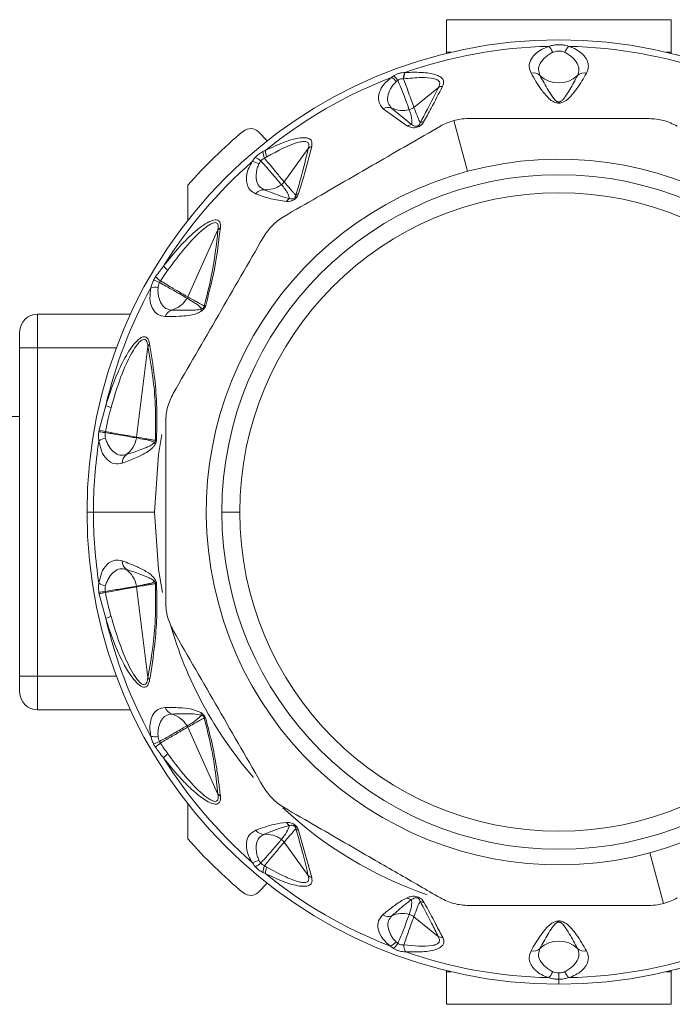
# Model space of a CAD drawing. Header units: millimetres. Extents: x -447 to 1924, y -61 to 422.
# Tile 32 of 57: x 290 to 319, y 378 to 422. Entities that reach past the tile are written whole.
import ezdxf

# ---------------------------------------------------------------- set-up
doc = ezdxf.new("R2010")
doc.units = ezdxf.units.MM

# ---------------------------------------------------------------- blocks, each defined once
blk = doc.blocks.new('Drawing View1')
at = {"color": 7, "linetype": 'Continuous', "lineweight": 18}
for p, q in [((513.221, 11.711), (513.221, 13.161)), ((513.221, 13.161), (523.221, 13.161)), ((523.221, 13.161), (523.221, 11.711)), ((513.43, 11.711), (513.221, 11.711)), ((513.221, 11.661), (513.221, 11.711)), ((523.221, 11.711), (523.012, 11.711)), ((523.221, 11.711), (523.221, 11.661)), ((511.772, 9.263), (512.866, 10.15)), ((511.668, 8.499), (510.78, 9.23)), ((511.484, 8.427), (510.408, 9.195)), ((514.16, 6.42), (513.555, 8.68)), ((504.852, 8.17), (505.245, 7.776)), ((505.997, 5.946), (507.068, 7.434)), ((501.71, 5.804), (501.71, 4.241)), ((501.705, 0.835), (503.049, 3.81)), ((495.021, -1.435), (495.021, 0.065)), ((495.021, 0.065), (499.154, 0.065)), ((494.221, -1.435), (494.221, -0.735)), ((494.221, -1.435), (495.021, -1.435)), ((494.221, -16.035), (494.221, -1.435)), ((495.021, -1.435), (498.531, -1.435)), ((495.021, -16.035), (495.021, -1.435)), ((499.428, -5.406), (499.934, -1.372)), ((497.762, -5.084), (498.055, -3.997)), ((342.221, -4.485), (494.221, -4.485)), ((497.221, -8.735), (497.506, -8.735)), ((500.221, -8.735), (497.506, -8.735)), ((504.021, -8.735), (503.221, -8.735)), ((499.428, -12.064), (499.934, -16.098)), ((498.055, -13.473), (497.762, -12.386)), ((494.221, -16.735), (494.221, -16.035)), ((494.221, -16.035), (495.021, -16.035)), ((495.021, -17.535), (495.021, -16.035)), ((495.021, -16.035), (498.531, -16.035)), ((495.021, -17.535), (499.154, -17.535)), ((501.705, -18.305), (503.049, -21.28)), ((501.71, -21.711), (501.71, -23.274)), ((506.641, -22.895), (507.221, -24.991)), ((505.997, -23.416), (507.068, -24.904)), ((522.282, -23.891), (522.887, -26.15)), ((505.245, -25.246), (504.852, -25.64)), ((511.772, -26.733), (512.855, -27.612)), ((513.221, -29.181), (513.221, -29.131)), ((513.221, -30.631), (513.221, -29.181)), ((513.221, -29.181), (513.43, -29.181)), ((518.221, -29.235), (518.221, -29.519)), ((523.012, -29.181), (523.221, -29.181)), ((523.221, -29.131), (523.221, -29.181)), ((523.221, -29.181), (523.221, -30.631)), ((518.221, -29.735), (518.221, -29.519)), ((523.221, -30.631), (513.221, -30.631))]:
    blk.add_line(p, q, dxfattribs=at)
at = {"color": 7, "linetype": 'Continuous', "lineweight": 18, "flags": 128}
for points in [[(500.553, -5.295), (500.404, -6.173), (500.221, -8.735)], [(500.221, -8.735), (500.404, -11.297), (500.581, -12.317)]]:
    blk.add_lwpolyline(points, dxfattribs=at)
at = {"color": 7, "linetype": 'Continuous', "lineweight": 18}
for centre, radius, start, end in [((518.221, -8.735), 21, 270, 180), ((518.221, -8.735), 20.715, 91.2076, 109.3203), ((517.232, 11.452), 0.761, 19.4098, 43.4244), ((519.21, 11.452), 0.761, 136.5756, 160.5902), ((518.221, -8.735), 20.715, 70.7909, 88.7924), ((518.221, -8.735), 20.715, 111.0828, 129.0802), ((510.425, 9.971), 0.711, 38.0377, 61.0471), ((510.336, 10.014), 0.843, 32.1219, 50.6016), ((511.975, 10.537), 0.668, 155.5503, 180.1451), ((511.971, 10.526), 0.655, 153.86, 179.2766), ((517.089, 10.339), 0.452, 48.9264, 102.9176), ((518.221, 11.563), 1.216, 226.5845, 313.4155), ((519.353, 10.339), 0.452, 77.0824, 131.0736), ((513.055, 9.799), 0.399, 91.3535, 118.3569), ((510.628, 8.854), 0.406, 67.902, 122.832), ((511.27, 10.28), 1.159, 244.9802, 284.6512), ((511.713, 8.116), 0.385, 96.6679, 126.3431), ((512.219, 8.241), 0.375, 92.1072, 116.8471), ((518.221, -8.735), 22, 129.6624, 138.6353), ((504.498, 7.816), 0.5, 45, 129.6624), ((507.349, 7.118), 0.423, 107.5565, 131.6514), ((504.218, 6.037), 1.116, 48.7601, 63.865), ((505.842, 7.335), 0.796, 182.8892, 204.9427), ((505.966, 7.37), 0.805, 181.7282, 202.648), ((518.221, -8.735), 20.715, 131.2076, 148.1324), ((504.487, 6.093), 0.761, 59.4098, 83.4244), ((518.221, -8.735), 15.69, 285, 105), ((518.221, -8.735), 15.69, 105, 285), ((518.221, -8.735), 15, 0, 180), ((505.184, 6.765), 1.168, 265.9479, 306.1962), ((518.221, -8.735), 14.2, 0, 180), ((505.093, 5.149), 0.452, 88.9264, 142.9176), ((506.749, 5.069), 0.372, 106.9177, 128.3159), ((506.45, 4.856), 0.413, 121.4787, 148.1961), ((503.334, 3.56), 0.379, 118.2683, 138.9047), ((501.731, 3.129), 1.441, 220.0799, 230.4484), ((499.344, -0.733), 2.461, 63.4578, 70.1102), ((501.394, 2.809), 1.559, 223.8593, 234.4406), ((518.221, -8.735), 20.715, 151.2076, 166.7769), ((500.244, 0.502), 0.761, 79.4098, 103.4244), ((500.664, 1.379), 1.177, 286.0566, 328.9724), ((501.225, 1.052), 0.527, 328.0752, 335.7129), ((502.558, 0.22), 0.238, 103.248, 120.0633), ((495.021, -0.735), 0.8, 90, 180), ((501.136, -0.179), 0.452, 108.9264, 162.9176), ((502.632, 0.158), 0.344, 155.611, 176.4192), ((500.27, -1.529), 0.371, 134.8685, 155.0225), ((498.967, -2.025), 2.173, 245.1775, 251.8338), ((497.334, -9.976), 4.825, 81.7246, 85.1014), ((498.697, -2.237), 2.997, 251.8172, 257.2643), ((518.221, -8.735), 20.715, 171.2076, 180), ((498.169, -6.204), 0.761, 99.4098, 123.4244), ((498.261, -5.234), 1.179, 306.0921, 349.8835), ((498.905, -5.341), 0.527, 349.0389, 352.8561), ((500.499, -5.601), 0.274, 188.8197, 207.1446), ((500.376, -5.761), 0.241, 104.9328, 117.4882), ((499.24, -6.538), 0.452, 128.9264, 182.9176), ((518.221, -8.735), 21, 180, 270), ((518.221, -8.735), 20.715, 180, 188.7924), ((518.221, -8.735), 15, 180, 0), ((518.221, -8.735), 14.2, 180, 0), ((499.24, -10.932), 0.452, 177.0824, 231.0736), ((498.261, -12.237), 1.179, 10.1165, 53.9079), ((500.499, -11.87), 0.274, 152.8552, 171.1806), ((498.169, -11.266), 0.761, 236.5758, 260.5903), ((498.905, -12.13), 0.527, 7.1471, 10.9644), ((500.376, -11.709), 0.241, 242.5119, 255.0672), ((497.334, -7.494), 4.825, 274.8986, 278.2754), ((498.697, -15.234), 2.997, 102.7357, 108.1829), ((498.967, -15.446), 2.173, 108.1662, 114.8225), ((518.221, -8.735), 20.715, 193.2231, 208.7924), ((518.221, -8.735), 18, 195.8753, 220.9986), ((500.27, -15.941), 0.371, 204.9775, 225.1315), ((495.021, -16.735), 0.8, 180, 270), ((501.136, -17.292), 0.452, 197.0824, 251.0736), ((500.664, -18.85), 1.177, 31.0277, 73.9434), ((502.632, -17.629), 0.344, 183.5806, 204.3894), ((502.558, -17.69), 0.238, 239.937, 256.7519), ((500.244, -17.972), 0.761, 256.5756, 280.5902), ((499.344, -16.738), 2.461, 289.8898, 296.5422), ((501.393, -20.279), 1.559, 125.5588, 136.1413), ((501.731, -20.599), 1.441, 129.5516, 139.9201), ((518.221, -8.735), 20.715, 211.8676, 228.7924), ((503.334, -21.03), 0.379, 221.0953, 241.7317), ((518.221, -8.735), 18, 226.9592, 251.0059), ((506.45, -22.327), 0.413, 211.8044, 238.5199), ((505.093, -22.619), 0.452, 217.0824, 271.0736), ((505.184, -24.235), 1.168, 53.8038, 94.0521), ((506.749, -22.539), 0.372, 231.6841, 253.0823), ((518.221, -8.735), 22, 221.3647, 230.3376), ((504.487, -23.564), 0.761, 276.5757, 300.5903), ((504.218, -23.507), 1.116, 296.1355, 311.2401), ((505.842, -24.805), 0.796, 155.0575, 177.1112), ((505.966, -24.84), 0.805, 157.352, 178.2718), ((518.221, -8.735), 20.715, 230.9198, 248.7924), ((507.349, -24.588), 0.423, 228.3487, 252.4435), ((504.498, -25.286), 0.5, 230.3376, 315), ((511.723, -25.549), 0.427, 233.4449, 262.7909), ((512.235, -25.678), 0.417, 243.1273, 267.8975), ((510.633, -26.272), 0.452, 237.0824, 291.0736), ((511.27, -27.754), 1.162, 75.3904, 114.1143), ((510.387, -27.367), 0.761, 296.5758, 320.5903), ((510.271, -27.431), 0.925, 309.5889, 328.2249), ((513.066, -27.222), 0.444, 241.635, 268.6537), ((518.221, -29.033), 1.216, 46.5845, 133.4155), ((518.221, -8.735), 20.715, 250.7909, 268.7924), ((517.089, -27.81), 0.452, 257.0824, 311.0736), ((518.221, -8.735), 20.715, 271.2076, 289.209), ((519.353, -27.81), 0.452, 228.9264, 282.9176), ((517.232, -28.922), 0.761, 316.5756, 340.5902), ((519.21, -28.922), 0.761, 199.4098, 223.4244)]:
    blk.add_arc(centre, radius, start, end, dxfattribs=at)
for points, knots in [([(517.784, 11.975), (517.678, 11.937), (517.452, 11.857), (517.184, 11.665), (516.964, 11.405), (516.864, 11.092), (516.948, 10.881), (516.988, 10.78)], [0, 0, 0, 0, 0.147122, 0.312406, 0.50794, 0.764712, 1, 1, 1, 1]), ([(518.658, 11.975), (518.585, 11.998), (518.452, 12.038), (518.241, 12.053), (518.06, 12.043), (517.909, 12.017), (517.823, 11.988), (517.784, 11.975)], [0, 0, 0, 0, 0.269902, 0.490211, 0.672926, 0.851395, 1, 1, 1, 1]), ([(519.454, 10.78), (519.495, 10.882), (519.568, 11.067), (519.502, 11.334), (519.369, 11.543), (519.181, 11.723), (518.952, 11.873), (518.747, 11.944), (518.658, 11.975)], [0, 0, 0, 0, 0.237372, 0.431825, 0.589432, 0.718601, 0.877817, 1, 1, 1, 1]), ([(517.949, 11.705), (517.887, 11.672), (517.758, 11.605), (517.555, 11.441), (517.377, 11.216), (517.292, 10.936), (517.354, 10.765), (517.385, 10.68)], [0, 0, 0, 0, 0.11715, 0.23987, 0.49125, 0.745581, 1, 1, 1, 1]), ([(518.493, 11.705), (518.457, 11.719), (518.393, 11.745), (518.291, 11.763), (518.202, 11.766), (518.084, 11.755), (518.006, 11.726), (517.949, 11.705)], [0, 0, 0, 0, 0.212437, 0.388959, 0.539022, 0.670349, 1, 1, 1, 1]), ([(519.057, 10.68), (519.088, 10.765), (519.15, 10.936), (519.065, 11.216), (518.887, 11.441), (518.684, 11.605), (518.555, 11.672), (518.493, 11.705)], [0, 0, 0, 0, 0.254556, 0.508885, 0.760231, 0.882933, 1, 1, 1, 1]), ([(510.408, 9.195), (510.321, 9.302), (510.155, 9.509), (510.207, 9.907), (510.401, 10.283), (510.649, 10.492), (510.769, 10.593)], [0, 0, 0, 0, 0.299106, 0.577097, 0.795469, 1, 1, 1, 1]), ([(510.769, 10.593), (510.788, 10.607), (510.82, 10.632), (510.856, 10.655), (510.872, 10.665)], [0, 0, 0, 0, 0.559965, 1, 1, 1, 1]), ([(510.872, 10.665), (510.909, 10.687), (510.985, 10.73), (511.114, 10.776), (511.245, 10.808), (511.326, 10.812), (511.367, 10.813)], [0, 0, 0, 0, 0.249494, 0.497197, 0.746131, 1, 1, 1, 1]), ([(511.051, 10.462), (511.069, 10.475), (511.107, 10.501), (511.173, 10.526), (511.242, 10.54), (511.286, 10.537), (511.308, 10.535)], [0, 0, 0, 0, 0.250852, 0.497991, 0.745905, 1, 1, 1, 1]), ([(511.308, 10.535), (511.309, 10.535), (511.312, 10.535), (511.315, 10.534), (511.316, 10.534)], [0, 0, 0, 0, 0.557216, 1, 1, 1, 1]), ([(511.316, 10.534), (511.58, 10.558), (512.046, 10.601), (512.561, 10.579), (512.82, 10.494), (512.918, 10.401), (512.93, 10.28), (512.887, 10.193), (512.866, 10.15)], [0, 0, 0, 0, 0.354402, 0.625668, 0.731992, 0.825042, 0.913282, 1, 1, 1, 1]), ([(511.316, 10.534), (511.391, 10.321), (511.522, 9.947), (511.682, 9.507), (511.74, 9.35), (511.772, 9.263)], [0, 0, 0, 0, 0.372806, 0.654894, 1, 1, 1, 1]), ([(511.367, 10.813), (511.37, 10.814), (511.376, 10.814), (511.381, 10.814), (511.383, 10.814)], [0, 0, 0, 0, 0.558902, 1, 1, 1, 1]), ([(511.383, 10.814), (511.661, 10.821), (512.162, 10.834), (512.705, 10.746), (512.978, 10.612), (513.086, 10.487), (513.107, 10.344), (513.065, 10.245), (513.046, 10.198)], [0, 0, 0, 0, 0.331074, 0.596688, 0.707802, 0.810057, 0.910795, 1, 1, 1, 1]), ([(516.988, 10.78), (517.13, 10.538), (517.354, 10.158), (517.692, 9.727), (517.939, 9.527), (518.1, 9.466), (518.19, 9.451), (518.313, 9.455), (518.44, 9.501), (518.598, 9.599), (518.807, 9.798), (519.115, 10.201), (519.32, 10.551), (519.454, 10.78)], [0, 0, 0, 0, 0.25126, 0.396042, 0.462455, 0.47993, 0.495701, 0.509284, 0.540179, 0.56984, 0.63555, 0.761953, 1, 1, 1, 1]), ([(517.385, 10.68), (517.504, 10.458), (517.69, 10.11), (517.931, 9.737), (518.065, 9.57), (518.148, 9.517), (518.177, 9.505), (518.202, 9.5), (518.224, 9.498), (518.261, 9.502), (518.302, 9.52), (518.349, 9.553), (518.425, 9.627), (518.551, 9.794), (518.772, 10.149), (518.944, 10.469), (519.057, 10.68)], [0, 0, 0, 0, 0.2643505, 0.412633, 0.4746961, 0.4850701, 0.4933102, 0.4966759, 0.4996534, 0.5050934, 0.5165262, 0.5306861, 0.5543543, 0.6190612, 0.7494353, 1, 1, 1, 1]), ([(510.78, 9.23), (510.721, 9.302), (510.602, 9.445), (510.59, 9.744), (510.688, 10.021), (510.83, 10.249), (510.934, 10.357), (510.985, 10.409)], [0, 0, 0, 0, 0.254398, 0.508629, 0.760015, 0.882824, 1, 1, 1, 1]), ([(510.985, 10.409), (510.997, 10.42), (511.018, 10.438), (511.041, 10.455), (511.051, 10.462)], [0, 0, 0, 0, 0.562939, 1, 1, 1, 1]), ([(511.051, 10.462), (511.143, 10.248), (511.303, 9.877), (511.471, 9.418), (511.53, 9.253), (511.563, 9.159)], [0, 0, 0, 0, 0.369902, 0.642337, 1, 1, 1, 1]), ([(512.866, 10.15), (512.705, 9.828), (512.447, 9.311), (512.158, 8.777), (512.049, 8.575)], [0, 0, 0, 0, 0.622558, 1, 1, 1, 1]), ([(513.046, 10.198), (512.881, 9.874), (512.615, 9.354), (512.317, 8.818), (512.205, 8.615)], [0, 0, 0, 0, 0.622343, 1, 1, 1, 1]), ([(511.563, 9.159), (511.606, 9.173), (511.681, 9.196), (511.744, 9.242), (511.772, 9.263)], [0, 0, 0, 0, 0.559727, 1, 1, 1, 1]), ([(511.772, 9.263), (511.818, 9.14), (511.883, 8.967), (511.966, 8.762), (512.011, 8.655), (512.038, 8.598), (512.049, 8.575)], [0, 0, 0, 0, 0.5265308, 0.7416797, 0.8929338, 1, 1, 1, 1]), ([(511.563, 9.159), (511.622, 8.998), (511.703, 8.772), (511.676, 8.56), (511.668, 8.499)], [0, 0, 0, 0, 0.715322, 1, 1, 1, 1]), ([(514.202, 8.765), (514.078, 8.76), (513.861, 8.752), (513.646, 8.701), (513.555, 8.68)], [0, 0, 0, 0, 0.5738678, 1, 1, 1, 1]), ([(514.202, 8.765), (514.559, 8.765), (515.286, 8.765), (516.401, 8.765), (517.615, 8.765), (518.995, 8.765), (520.574, 8.765), (521.672, 8.765), (522.24, 8.765)], [0, 0, 0, 0, 0.135414, 0.274984, 0.415234, 0.58558, 0.78576, 1, 1, 1, 1]), ([(505.99, 4.411), (506.481, 4.694), (507.432, 5.243), (508.805, 6.036), (510.645, 7.098), (511.997, 7.879), (512.952, 8.43)], [0, 0, 0, 0, 0.21393, 0.414834, 0.587057, 1, 1, 1, 1]), ([(512.205, 8.615), (512.189, 8.589), (512.16, 8.541), (512.097, 8.473), (512.017, 8.414), (511.91, 8.37), (511.79, 8.353), (511.635, 8.366), (511.545, 8.402), (511.484, 8.427)], [0, 0, 0, 0, 0.130793, 0.239578, 0.342332, 0.447729, 0.567765, 0.709784, 1, 1, 1, 1]), ([(512.049, 8.575), (512.044, 8.557), (512.034, 8.526), (512.013, 8.488), (511.989, 8.462), (511.969, 8.446), (511.942, 8.432), (511.911, 8.423), (511.864, 8.418), (511.764, 8.433), (511.71, 8.471), (511.668, 8.499)], [0, 0, 0, 0, 0.1486655, 0.2587069, 0.3033944, 0.343965, 0.3814215, 0.4237767, 0.4707121, 0.5930499, 1, 1, 1, 1]), ([(513.555, 8.68), (513.439, 8.644), (513.228, 8.579), (513.038, 8.477), (512.952, 8.43)], [0, 0, 0, 0, 0.54545, 1, 1, 1, 1]), ([(505.162, 7.345), (505.453, 7.482), (505.974, 7.728), (506.598, 7.905), (506.963, 7.92), (507.149, 7.864), (507.251, 7.731), (507.232, 7.595), (507.221, 7.521)], [0, 0, 0, 0, 0.329595, 0.590214, 0.697936, 0.79287, 0.888175, 1, 1, 1, 1]), ([(505.224, 7.06), (505.712, 7.331), (506.282, 7.647), (506.867, 7.757), (507.005, 7.735), (507.067, 7.681), (507.104, 7.594), (507.083, 7.5), (507.068, 7.434)], [0, 0, 0, 0, 0.62182, 0.726244, 0.812215, 0.854202, 0.896749, 1, 1, 1, 1]), ([(507.221, 7.521), (507.112, 7.083), (506.943, 6.405), (506.72, 5.681), (506.641, 5.425)], [0, 0, 0, 0, 0.6465737, 1, 1, 1, 1]), ([(504.574, 6.849), (504.596, 6.886), (504.635, 6.95), (504.687, 7.012), (504.71, 7.038)], [0, 0, 0, 0, 0.56467, 1, 1, 1, 1]), ([(504.71, 7.038), (504.759, 7.088), (504.834, 7.164), (504.953, 7.247), (505.016, 7.279), (505.047, 7.295)], [0, 0, 0, 0, 0.4808387, 0.7383008, 1, 1, 1, 1]), ([(505.047, 7.295), (505.069, 7.305), (505.107, 7.322), (505.145, 7.338), (505.162, 7.345)], [0, 0, 0, 0, 0.561612, 1, 1, 1, 1]), ([(505.121, 6.999), (505.14, 7.011), (505.174, 7.031), (505.209, 7.051), (505.224, 7.06)], [0, 0, 0, 0, 0.562686, 1, 1, 1, 1]), ([(507.068, 7.434), (506.965, 7), (506.806, 6.33), (506.593, 5.614), (506.519, 5.361)], [0, 0, 0, 0, 0.647013, 1, 1, 1, 1]), ([(504.732, 5.421), (504.643, 5.468), (504.478, 5.555), (504.352, 5.781), (504.308, 6.019), (504.327, 6.285), (504.404, 6.562), (504.522, 6.762), (504.574, 6.849)], [0, 0, 0, 0, 0.217435, 0.40261, 0.562733, 0.698349, 0.867782, 1, 1, 1, 1]), ([(505.101, 5.601), (505.022, 5.646), (504.865, 5.737), (504.75, 6.006), (504.742, 6.293), (504.792, 6.549), (504.847, 6.683), (504.874, 6.749)], [0, 0, 0, 0, 0.25458, 0.508904, 0.76024, 0.882936, 1, 1, 1, 1]), ([(504.874, 6.749), (504.887, 6.773), (504.91, 6.817), (504.941, 6.858), (504.954, 6.876)], [0, 0, 0, 0, 0.569816, 1, 1, 1, 1]), ([(504.954, 6.876), (504.98, 6.905), (505.028, 6.96), (505.091, 6.987), (505.121, 6.999)], [0, 0, 0, 0, 0.5409025, 1, 1, 1, 1]), ([(504.954, 6.876), (505.022, 6.804), (505.189, 6.629), (505.39, 6.394), (505.581, 6.172), (505.753, 5.969), (505.83, 5.875), (505.873, 5.823)], [0, 0, 0, 0, 0.154429, 0.377318, 0.534784, 0.73906, 1, 1, 1, 1]), ([(505.121, 6.999), (505.182, 6.924), (505.333, 6.741), (505.527, 6.508), (505.711, 6.287), (505.878, 6.088), (505.954, 5.997), (505.997, 5.946)], [0, 0, 0, 0, 0.154754, 0.378155, 0.536036, 0.740167, 1, 1, 1, 1]), ([(505.873, 5.823), (505.899, 5.843), (505.946, 5.879), (505.982, 5.926), (505.997, 5.946)], [0, 0, 0, 0, 0.559847, 1, 1, 1, 1]), ([(505.873, 5.823), (505.991, 5.687), (506.157, 5.497), (506.217, 5.273), (506.234, 5.209)], [0, 0, 0, 0, 0.713249, 1, 1, 1, 1]), ([(505.997, 5.946), (506.086, 5.842), (506.213, 5.693), (506.369, 5.517), (506.453, 5.425), (506.5, 5.379), (506.519, 5.361)], [0, 0, 0, 0, 0.520969, 0.746083, 0.897634, 1, 1, 1, 1]), ([(506.099, 5.074), (505.862, 5.109), (505.369, 5.181), (504.95, 5.339), (504.732, 5.421)], [0, 0, 0, 0, 0.480824, 1, 1, 1, 1]), ([(506.234, 5.209), (506.124, 5.236), (505.94, 5.283), (505.675, 5.377), (505.407, 5.477), (505.21, 5.557), (505.101, 5.601)], [0, 0, 0, 0, 0.282705, 0.474543, 0.707985, 1, 1, 1, 1]), ([(506.641, 5.425), (506.622, 5.375), (506.593, 5.299), (506.497, 5.197), (506.381, 5.121), (506.24, 5.079), (506.146, 5.076), (506.099, 5.074)], [0, 0, 0, 0, 0.2451358, 0.373462, 0.502514, 0.7465812, 1, 1, 1, 1]), ([(506.519, 5.361), (506.517, 5.347), (506.515, 5.321), (506.503, 5.286), (506.486, 5.261), (506.473, 5.246), (506.458, 5.233), (506.425, 5.212), (506.376, 5.198), (506.307, 5.194), (506.263, 5.203), (506.234, 5.209)], [0, 0, 0, 0, 0.137704, 0.249479, 0.286396, 0.321316, 0.355929, 0.392063, 0.53214, 0.696583, 1, 1, 1, 1]), ([(500.628, 2.202), (500.863, 2.496), (501.301, 3.046), (501.912, 3.65), (502.386, 4.021), (502.712, 4.212), (502.958, 4.275), (503.101, 4.218), (503.164, 4.089), (503.158, 3.962), (503.155, 3.894)], [0, 0, 0, 0, 0.272182, 0.508365, 0.629093, 0.73152, 0.817422, 0.871713, 0.931474, 1, 1, 1, 1]), ([(500.813, 2.018), (501.323, 2.702), (501.911, 3.489), (502.661, 4.043), (502.826, 4.12), (502.925, 4.141), (503.001, 4.122), (503.049, 4.057), (503.066, 3.95), (503.055, 3.859), (503.049, 3.81)], [0, 0, 0, 0, 0.6559468, 0.7563235, 0.7984913, 0.8352458, 0.8712873, 0.9076823, 0.9502363, 1, 1, 1, 1]), ([(503.049, 3.81), (502.976, 3.144), (502.861, 2.098), (502.551, 0.871), (502.439, 0.425)], [0, 0, 0, 0, 0.636507, 1, 1, 1, 1]), ([(503.155, 3.894), (503.073, 3.217), (502.945, 2.151), (502.621, 0.906), (502.503, 0.451)], [0, 0, 0, 0, 0.635166, 1, 1, 1, 1]), ([(501.056, -3.466), (501.726, -2.305), (503.066, 0.016), (504.406, 2.336), (505.075, 3.496)], [0, 0, 0, 0, 0.500234, 1, 1, 1, 1]), ([(500.27, 1.729), (500.335, 1.819), (500.452, 1.98), (500.575, 2.134), (500.628, 2.202)], [0, 0, 0, 0, 0.564676, 1, 1, 1, 1]), ([(500.487, 1.541), (500.547, 1.632), (500.654, 1.793), (500.765, 1.95), (500.813, 2.018)], [0, 0, 0, 0, 0.565432, 1, 1, 1, 1]), ([(500.067, 1.242), (500.08, 1.303), (500.104, 1.414), (500.157, 1.529), (500.181, 1.581)], [0, 0, 0, 0, 0.541803, 1, 1, 1, 1]), ([(500.181, 1.581), (500.196, 1.61), (500.223, 1.661), (500.255, 1.708), (500.27, 1.729)], [0, 0, 0, 0, 0.559055, 1, 1, 1, 1]), ([(500.384, 1.25), (500.389, 1.287), (500.399, 1.36), (500.429, 1.433), (500.443, 1.469)], [0, 0, 0, 0, 0.509913, 1, 1, 1, 1]), ([(500.443, 1.469), (500.45, 1.483), (500.463, 1.508), (500.48, 1.531), (500.487, 1.541)], [0, 0, 0, 0, 0.559121, 1, 1, 1, 1]), ([(500.443, 1.469), (500.54, 1.416), (500.77, 1.292), (501.096, 1.105), (501.447, 0.904), (501.59, 0.821), (501.672, 0.773)], [0, 0, 0, 0, 0.171049, 0.404806, 0.657867, 1, 1, 1, 1]), ([(500.487, 1.541), (500.686, 1.425), (501.04, 1.219), (501.466, 0.973), (501.62, 0.884), (501.705, 0.835)], [0, 0, 0, 0, 0.365427, 0.649355, 1, 1, 1, 1]), ([(500.704, -0.046), (500.586, -0.027), (500.345, 0.013), (500.109, 0.313), (499.989, 0.731), (500.043, 1.083), (500.067, 1.242)], [0, 0, 0, 0, 0.259032, 0.530639, 0.786951, 1, 1, 1, 1]), ([(500.989, 0.249), (500.9, 0.264), (500.721, 0.296), (500.52, 0.509), (500.415, 0.776), (500.374, 1.034), (500.38, 1.179), (500.384, 1.25)], [0, 0, 0, 0, 0.25439, 0.508653, 0.760074, 0.882846, 1, 1, 1, 1]), ([(501.672, 0.773), (501.766, 0.715), (501.926, 0.617), (502.162, 0.482), (502.266, 0.362), (502.319, 0.3)], [0, 0, 0, 0, 0.40792, 0.697703, 1, 1, 1, 1]), ([(501.705, 0.835), (501.825, 0.766), (501.998, 0.667), (502.212, 0.547), (502.336, 0.477), (502.408, 0.441), (502.439, 0.425)], [0, 0, 0, 0, 0.493755, 0.710629, 0.87637, 1, 1, 1, 1]), ([(502.503, 0.451), (502.493, 0.421), (502.471, 0.36), (502.413, 0.281), (502.351, 0.221), (502.31, 0.194), (502.289, 0.18)], [0, 0, 0, 0, 0.256292, 0.521443, 0.747401, 1, 1, 1, 1]), ([(502.289, 0.18), (502.216, 0.145), (502.022, 0.052), (501.708, 0.002), (501.251, -0.044), (500.914, -0.045), (500.704, -0.046)], [0, 0, 0, 0, 0.125054, 0.329105, 0.583177, 1, 1, 1, 1]), ([(502.319, 0.3), (502.266, 0.287), (502.12, 0.25), (501.872, 0.24), (501.482, 0.232), (501.179, 0.242), (500.989, 0.249)], [0, 0, 0, 0, 0.115112, 0.316391, 0.573412, 1, 1, 1, 1]), ([(502.439, 0.425), (502.437, 0.419), (502.435, 0.406), (502.427, 0.385), (502.415, 0.365), (502.394, 0.34), (502.36, 0.316), (502.334, 0.306), (502.319, 0.3)], [0, 0, 0, 0, 0.1065218, 0.2012233, 0.2949732, 0.3967094, 0.6528189, 1, 1, 1, 1]), ([(498.055, -3.997), (498.19, -3.583), (498.431, -2.845), (498.882, -1.892), (499.266, -1.295), (499.552, -1.023), (499.7, -0.942), (499.818, -0.937), (499.906, -0.991), (499.972, -1.103), (499.996, -1.21), (500.008, -1.266)], [0, 0, 0, 0, 0.285538, 0.509527, 0.703241, 0.765072, 0.819711, 0.859429, 0.901399, 0.9481, 1, 1, 1, 1]), ([(498.29, -4.089), (498.559, -3.185), (498.87, -2.141), (499.457, -1.269), (499.604, -1.122), (499.701, -1.063), (499.787, -1.055), (499.857, -1.108), (499.908, -1.217), (499.925, -1.318), (499.934, -1.372)], [0, 0, 0, 0, 0.656198, 0.757587, 0.799792, 0.836227, 0.871671, 0.907777, 0.950014, 1, 1, 1, 1]), ([(500.008, -1.266), (500.083, -1.727), (500.216, -2.552), (500.343, -3.964), (500.324, -4.978), (500.314, -5.528)], [0, 0, 0, 0, 0.366467, 0.656613, 1, 1, 1, 1]), ([(499.934, -1.372), (500.011, -1.824), (500.15, -2.632), (500.287, -4.015), (500.272, -5.009), (500.264, -5.547)], [0, 0, 0, 0, 0.368099, 0.658336, 1, 1, 1, 1]), ([(498.036, -5.16), (498.078, -4.965), (498.154, -4.605), (498.247, -4.251), (498.29, -4.089)], [0, 0, 0, 0, 0.542941, 1, 1, 1, 1]), ([(500.721, -12.754), (500.721, -11.415), (500.721, -8.735), (500.721, -6.056), (500.721, -4.716)], [0, 0, 0, 0, 0.499933, 1, 1, 1, 1]), ([(497.749, -5.569), (497.74, -5.496), (497.723, -5.369), (497.739, -5.229), (497.746, -5.168)], [0, 0, 0, 0, 0.572072, 1, 1, 1, 1]), ([(497.746, -5.168), (497.749, -5.152), (497.753, -5.124), (497.759, -5.096), (497.762, -5.084)], [0, 0, 0, 0, 0.559761, 1, 1, 1, 1]), ([(498.044, -5.453), (498.036, -5.412), (498.019, -5.332), (498.025, -5.244), (498.029, -5.201)], [0, 0, 0, 0, 0.510723, 1, 1, 1, 1]), ([(498.029, -5.201), (498.03, -5.193), (498.032, -5.179), (498.035, -5.166), (498.036, -5.16)], [0, 0, 0, 0, 0.55978, 1, 1, 1, 1]), ([(498.029, -5.201), (498.128, -5.217), (498.375, -5.257), (498.746, -5.322), (499.157, -5.394), (499.326, -5.424), (499.422, -5.441)], [0, 0, 0, 0, 0.155657, 0.38755, 0.650476, 1, 1, 1, 1]), ([(498.036, -5.16), (498.135, -5.177), (498.381, -5.221), (498.752, -5.287), (499.163, -5.359), (499.331, -5.389), (499.428, -5.406)], [0, 0, 0, 0, 0.155639, 0.387571, 0.650535, 1, 1, 1, 1]), ([(498.789, -6.561), (498.671, -6.583), (498.431, -6.629), (498.106, -6.427), (497.851, -6.074), (497.781, -5.726), (497.749, -5.569)], [0, 0, 0, 0, 0.259149, 0.531128, 0.788083, 1, 1, 1, 1]), ([(498.956, -6.187), (498.866, -6.202), (498.687, -6.234), (498.426, -6.102), (498.236, -5.887), (498.109, -5.659), (498.066, -5.521), (498.044, -5.453)], [0, 0, 0, 0, 0.25439, 0.508653, 0.760076, 0.882848, 1, 1, 1, 1]), ([(500.228, -5.643), (500.179, -5.683), (500.058, -5.782), (499.828, -5.875), (499.457, -6.024), (499.151, -6.123), (498.956, -6.187)], [0, 0, 0, 0, 0.12348, 0.298954, 0.554672, 1, 1, 1, 1]), ([(499.422, -5.441), (499.538, -5.463), (499.729, -5.501), (500.005, -5.545), (500.152, -5.609), (500.228, -5.643)], [0, 0, 0, 0, 0.426007, 0.700145, 1, 1, 1, 1]), ([(499.428, -5.406), (499.568, -5.431), (499.765, -5.465), (500.012, -5.507), (500.151, -5.531), (500.232, -5.542), (500.264, -5.547)], [0, 0, 0, 0, 0.5028076, 0.7085926, 0.8855603, 1, 1, 1, 1]), ([(500.264, -5.547), (500.264, -5.552), (500.264, -5.562), (500.261, -5.58), (500.255, -5.601), (500.243, -5.623), (500.234, -5.636), (500.228, -5.643)], [0, 0, 0, 0, 0.1325739, 0.2714668, 0.4378351, 0.6868285, 1, 1, 1, 1]), ([(500.314, -5.528), (500.312, -5.544), (500.309, -5.579), (500.293, -5.65), (500.27, -5.696), (500.255, -5.726)], [0, 0, 0, 0, 0.222827, 0.488483, 1, 1, 1, 1]), ([(500.255, -5.726), (500.228, -5.767), (500.167, -5.856), (500.012, -5.992), (499.764, -6.152), (499.337, -6.357), (499.001, -6.482), (498.789, -6.561)], [0, 0, 0, 0, 0.063949, 0.139633, 0.317237, 0.568463, 1, 1, 1, 1]), ([(497.749, -11.901), (497.781, -11.745), (497.851, -11.395), (498.114, -11.032), (498.443, -10.839), (498.681, -10.887), (498.789, -10.909)], [0, 0, 0, 0, 0.210078, 0.472065, 0.762912, 1, 1, 1, 1]), ([(498.789, -10.909), (499.014, -10.992), (499.383, -11.128), (499.824, -11.355), (500.095, -11.531), (500.208, -11.681), (500.255, -11.744)], [0, 0, 0, 0, 0.4565545, 0.748856, 0.8946267, 1, 1, 1, 1]), ([(498.044, -12.017), (498.066, -11.949), (498.109, -11.811), (498.236, -11.583), (498.426, -11.368), (498.687, -11.236), (498.866, -11.268), (498.956, -11.283)], [0, 0, 0, 0, 0.117161, 0.239899, 0.491313, 0.74564, 1, 1, 1, 1]), ([(498.956, -11.283), (499.162, -11.35), (499.497, -11.459), (499.88, -11.616), (500.098, -11.713), (500.192, -11.795), (500.228, -11.828)], [0, 0, 0, 0, 0.470738, 0.766879, 0.908603, 1, 1, 1, 1]), ([(500.255, -11.744), (500.271, -11.776), (500.292, -11.82), (500.309, -11.891), (500.312, -11.924), (500.314, -11.942)], [0, 0, 0, 0, 0.527893, 0.7496455, 1, 1, 1, 1]), ([(497.746, -12.302), (497.738, -12.224), (497.723, -12.083), (497.741, -11.958), (497.749, -11.901)], [0, 0, 0, 0, 0.5520112, 1, 1, 1, 1]), ([(498.029, -12.269), (498.025, -12.221), (498.019, -12.133), (498.036, -12.053), (498.044, -12.017)], [0, 0, 0, 0, 0.543645, 1, 1, 1, 1]), ([(499.422, -12.029), (499.321, -12.047), (499.141, -12.08), (498.647, -12.166), (498.248, -12.233), (498.029, -12.269)], [0, 0, 0, 0, 0.361519, 0.649049, 1, 1, 1, 1]), ([(499.428, -12.064), (499.33, -12.081), (499.155, -12.112), (498.667, -12.198), (498.263, -12.27), (498.036, -12.311)], [0, 0, 0, 0, 0.351286, 0.635427, 1, 1, 1, 1]), ([(500.228, -11.828), (500.178, -11.854), (500.077, -11.907), (499.899, -11.937), (499.682, -11.982), (499.519, -12.012), (499.422, -12.029)], [0, 0, 0, 0, 0.201655, 0.404918, 0.64705, 1, 1, 1, 1]), ([(500.264, -11.923), (500.204, -11.932), (500.093, -11.949), (499.914, -11.98), (499.695, -12.017), (499.527, -12.047), (499.428, -12.064)], [0, 0, 0, 0, 0.215335, 0.398234, 0.642077, 1, 1, 1, 1]), ([(500.264, -11.923), (500.272, -12.462), (500.287, -13.479), (500.147, -14.858), (500.008, -15.664), (499.934, -16.098)], [0, 0, 0, 0, 0.3425593, 0.6462348, 1, 1, 1, 1]), ([(500.314, -11.942), (500.324, -12.437), (500.345, -13.379), (500.231, -14.813), (500.091, -15.684), (500.008, -16.204)], [0, 0, 0, 0, 0.308412, 0.587789, 1, 1, 1, 1]), ([(500.228, -11.828), (500.234, -11.834), (500.244, -11.847), (500.255, -11.869), (500.261, -11.889), (500.264, -11.906), (500.264, -11.917), (500.264, -11.923)], [0, 0, 0, 0, 0.312066, 0.577689, 0.709478, 0.846396, 1, 1, 1, 1]), ([(497.762, -12.386), (497.758, -12.371), (497.752, -12.343), (497.748, -12.314), (497.746, -12.302)], [0, 0, 0, 0, 0.560051, 1, 1, 1, 1]), ([(498.036, -12.311), (498.034, -12.303), (498.031, -12.289), (498.029, -12.275), (498.029, -12.269)], [0, 0, 0, 0, 0.560002, 1, 1, 1, 1]), ([(498.29, -13.381), (498.24, -13.192), (498.147, -12.837), (498.072, -12.478), (498.036, -12.311)], [0, 0, 0, 0, 0.534048, 1, 1, 1, 1]), ([(500.008, -16.204), (499.995, -16.262), (499.971, -16.371), (499.901, -16.485), (499.802, -16.539), (499.64, -16.513), (499.411, -16.329), (499.112, -15.945), (498.776, -15.362), (498.393, -14.516), (498.178, -13.853), (498.055, -13.473)], [0, 0, 0, 0, 0.053488, 0.101165, 0.145724, 0.192526, 0.283011, 0.383772, 0.541991, 0.738283, 1, 1, 1, 1]), ([(499.934, -16.098), (499.925, -16.154), (499.907, -16.257), (499.853, -16.369), (499.773, -16.42), (499.668, -16.395), (499.548, -16.299), (499.372, -16.087), (498.836, -15.187), (498.538, -14.202), (498.29, -13.381)], [0, 0, 0, 0, 0.051327, 0.09442, 0.134349, 0.174419, 0.220939, 0.27713, 0.398157, 1, 1, 1, 1]), ([(505.075, -20.966), (504.406, -19.806), (503.066, -17.486), (501.726, -15.165), (501.056, -14.004)], [0, 0, 0, 0, 0.499632, 1, 1, 1, 1]), ([(500.067, -18.712), (500.048, -18.608), (500.006, -18.383), (500.031, -18.065), (500.135, -17.744), (500.352, -17.482), (500.586, -17.444), (500.704, -17.424)], [0, 0, 0, 0, 0.137707, 0.297654, 0.485766, 0.740451, 1, 1, 1, 1]), ([(500.704, -17.424), (500.92, -17.428), (501.284, -17.434), (501.801, -17.463), (502.129, -17.589), (502.289, -17.65)], [0, 0, 0, 0, 0.427707, 0.722359, 1, 1, 1, 1]), ([(500.384, -18.72), (500.38, -18.649), (500.374, -18.504), (500.415, -18.246), (500.52, -17.979), (500.72, -17.766), (500.9, -17.735), (500.989, -17.719)], [0, 0, 0, 0, 0.117122, 0.23984, 0.491204, 0.745529, 1, 1, 1, 1]), ([(500.989, -17.719), (501.184, -17.714), (501.511, -17.706), (501.946, -17.701), (502.199, -17.748), (502.319, -17.771)], [0, 0, 0, 0, 0.4373839, 0.7346037, 1, 1, 1, 1]), ([(502.319, -17.771), (502.243, -17.847), (502.054, -18.036), (501.815, -18.166), (501.672, -18.243)], [0, 0, 0, 0, 0.404874, 1, 1, 1, 1]), ([(502.439, -17.896), (502.389, -17.921), (502.292, -17.971), (502.134, -18.061), (501.939, -18.171), (501.79, -18.256), (501.705, -18.305)], [0, 0, 0, 0, 0.199401, 0.389589, 0.65075, 1, 1, 1, 1]), ([(502.289, -17.65), (502.315, -17.667), (502.361, -17.698), (502.417, -17.757), (502.455, -17.811), (502.484, -17.863), (502.496, -17.901), (502.503, -17.921)], [0, 0, 0, 0, 0.303841, 0.543349, 0.671179, 0.821746, 1, 1, 1, 1]), ([(502.319, -17.771), (502.333, -17.776), (502.358, -17.785), (502.389, -17.807), (502.409, -17.828), (502.421, -17.844), (502.43, -17.861), (502.436, -17.878), (502.438, -17.89), (502.439, -17.896)], [0, 0, 0, 0, 0.3366965, 0.5652326, 0.6587129, 0.7523062, 0.8216938, 0.9026669, 1, 1, 1, 1]), ([(502.439, -17.896), (502.552, -18.343), (502.754, -19.144), (502.936, -20.26), (503.009, -20.919), (503.049, -21.28)], [0, 0, 0, 0, 0.364986, 0.653176, 1, 1, 1, 1]), ([(502.503, -17.921), (502.598, -18.276), (502.797, -19.024), (502.963, -19.936), (503.082, -20.725), (503.13, -21.147), (503.155, -21.364)], [0, 0, 0, 0, 0.283427, 0.598157, 0.79281, 1, 1, 1, 1]), ([(501.672, -18.243), (501.604, -18.283), (501.482, -18.354), (501.204, -18.513), (500.879, -18.7), (500.611, -18.847), (500.443, -18.939)], [0, 0, 0, 0, 0.294643, 0.521096, 0.701932, 1, 1, 1, 1]), ([(501.705, -18.305), (501.637, -18.345), (501.515, -18.414), (501.239, -18.574), (500.915, -18.761), (500.651, -18.915), (500.487, -19.011)], [0, 0, 0, 0, 0.294538, 0.521008, 0.701872, 1, 1, 1, 1]), ([(501.672, -18.243), (501.679, -18.254), (501.691, -18.274), (501.701, -18.296), (501.705, -18.305)], [0, 0, 0, 0, 0.559976, 1, 1, 1, 1]), ([(500.181, -19.051), (500.153, -18.991), (500.101, -18.876), (500.078, -18.764), (500.067, -18.712)], [0, 0, 0, 0, 0.530896, 1, 1, 1, 1]), ([(500.443, -18.939), (500.428, -18.901), (500.398, -18.827), (500.388, -18.755), (500.384, -18.72)], [0, 0, 0, 0, 0.5231365, 1, 1, 1, 1]), ([(500.27, -19.199), (500.252, -19.172), (500.219, -19.125), (500.193, -19.074), (500.181, -19.051)], [0, 0, 0, 0, 0.560194, 1, 1, 1, 1]), ([(500.628, -19.672), (500.56, -19.586), (500.437, -19.431), (500.321, -19.27), (500.27, -19.199)], [0, 0, 0, 0, 0.555292, 1, 1, 1, 1]), ([(500.487, -19.011), (500.478, -18.998), (500.461, -18.975), (500.449, -18.95), (500.443, -18.939)], [0, 0, 0, 0, 0.560007, 1, 1, 1, 1]), ([(500.813, -19.488), (500.752, -19.401), (500.641, -19.244), (500.534, -19.083), (500.487, -19.011)], [0, 0, 0, 0, 0.554562, 1, 1, 1, 1]), ([(503.155, -21.364), (503.158, -21.418), (503.164, -21.521), (503.13, -21.641), (503.053, -21.716), (502.834, -21.747), (502.393, -21.512), (501.856, -21.065), (501.25, -20.453), (500.857, -19.959), (500.628, -19.672)], [0, 0, 0, 0, 0.054232, 0.103303, 0.150337, 0.200897, 0.369635, 0.542742, 0.734318, 1, 1, 1, 1]), ([(503.049, -21.28), (503.055, -21.331), (503.066, -21.425), (503.046, -21.538), (502.986, -21.604), (502.883, -21.608), (502.748, -21.558), (502.54, -21.431), (501.829, -20.837), (501.276, -20.103), (500.813, -19.488)], [0, 0, 0, 0, 0.051613, 0.09536, 0.137319, 0.180165, 0.228028, 0.285272, 0.402314, 1, 1, 1, 1]), ([(512.952, -25.9), (512.642, -25.721), (512.013, -25.358), (511.047, -24.801), (509.996, -24.194), (508.801, -23.504), (507.433, -22.714), (506.482, -22.165), (505.99, -21.881)], [0, 0, 0, 0, 0.135419, 0.274991, 0.415244, 0.585607, 0.785782, 1, 1, 1, 1]), ([(504.732, -22.891), (504.996, -22.791), (505.414, -22.631), (505.914, -22.568), (506.099, -22.544)], [0, 0, 0, 0, 0.629625, 1, 1, 1, 1]), ([(505.101, -23.071), (505.262, -23.006), (505.499, -22.911), (505.804, -22.801), (506.018, -22.73), (506.161, -22.696), (506.234, -22.679)], [0, 0, 0, 0, 0.429633, 0.636413, 0.813229, 1, 1, 1, 1]), ([(506.234, -22.679), (506.198, -22.78), (506.118, -22.999), (505.959, -23.19), (505.873, -23.293)], [0, 0, 0, 0, 0.460533, 1, 1, 1, 1]), ([(506.099, -22.544), (506.137, -22.545), (506.205, -22.547), (506.309, -22.569), (506.398, -22.605), (506.48, -22.655), (506.553, -22.724), (506.61, -22.81), (506.63, -22.866), (506.641, -22.895)], [0, 0, 0, 0, 0.202674, 0.363901, 0.493169, 0.594446, 0.716905, 0.852714, 1, 1, 1, 1]), ([(506.234, -22.679), (506.26, -22.674), (506.304, -22.665), (506.37, -22.667), (506.422, -22.681), (506.458, -22.703), (506.476, -22.719), (506.491, -22.737), (506.504, -22.76), (506.515, -22.794), (506.517, -22.816), (506.519, -22.831)], [0, 0, 0, 0, 0.274116, 0.463194, 0.592982, 0.653123, 0.685144, 0.720858, 0.783468, 0.856593, 1, 1, 1, 1]), ([(504.574, -24.32), (504.521, -24.229), (504.405, -24.034), (504.32, -23.73), (504.306, -23.397), (504.416, -23.072), (504.624, -22.953), (504.732, -22.891)], [0, 0, 0, 0, 0.136663, 0.294577, 0.479617, 0.72985, 1, 1, 1, 1]), ([(504.874, -24.219), (504.847, -24.153), (504.792, -24.019), (504.742, -23.763), (504.75, -23.476), (504.865, -23.207), (505.022, -23.116), (505.101, -23.071)], [0, 0, 0, 0, 0.117118, 0.239833, 0.491188, 0.745502, 1, 1, 1, 1]), ([(506.519, -22.831), (506.48, -22.87), (506.402, -22.949), (506.283, -23.085), (506.147, -23.241), (506.05, -23.354), (505.997, -23.416)], [0, 0, 0, 0, 0.213459, 0.429379, 0.690191, 1, 1, 1, 1]), ([(506.519, -22.831), (506.631, -23.215), (506.839, -23.927), (506.995, -24.596), (507.068, -24.904)], [0, 0, 0, 0, 0.53826, 1, 1, 1, 1]), ([(505.873, -23.293), (505.825, -23.352), (505.739, -23.456), (505.538, -23.692), (505.297, -23.975), (505.086, -24.203), (504.954, -24.346)], [0, 0, 0, 0, 0.287161, 0.511571, 0.692984, 1, 1, 1, 1]), ([(505.997, -23.416), (505.949, -23.473), (505.863, -23.575), (505.669, -23.807), (505.435, -24.087), (505.242, -24.322), (505.121, -24.469)], [0, 0, 0, 0, 0.28629, 0.510661, 0.69222, 1, 1, 1, 1]), ([(505.873, -23.293), (505.899, -23.313), (505.946, -23.35), (505.982, -23.396), (505.997, -23.416)], [0, 0, 0, 0, 0.559847, 1, 1, 1, 1]), ([(504.71, -24.509), (504.68, -24.473), (504.628, -24.411), (504.59, -24.346), (504.574, -24.32)], [0, 0, 0, 0, 0.579744, 1, 1, 1, 1]), ([(505.047, -24.765), (504.989, -24.733), (504.899, -24.684), (504.785, -24.589), (504.735, -24.536), (504.71, -24.509)], [0, 0, 0, 0, 0.4821932, 0.7402634, 1, 1, 1, 1]), ([(504.954, -24.346), (504.936, -24.322), (504.906, -24.28), (504.884, -24.237), (504.874, -24.219)], [0, 0, 0, 0, 0.574767, 1, 1, 1, 1]), ([(505.121, -24.469), (505.086, -24.454), (505.022, -24.425), (504.975, -24.371), (504.954, -24.346)], [0, 0, 0, 0, 0.5416872, 1, 1, 1, 1]), ([(505.224, -24.53), (505.205, -24.519), (505.17, -24.499), (505.136, -24.478), (505.121, -24.469)], [0, 0, 0, 0, 0.557314, 1, 1, 1, 1]), ([(505.162, -24.815), (505.141, -24.806), (505.102, -24.79), (505.064, -24.773), (505.047, -24.765)], [0, 0, 0, 0, 0.5583762, 1, 1, 1, 1]), ([(507.221, -24.991), (507.231, -25.053), (507.25, -25.174), (507.179, -25.31), (507.013, -25.385), (506.648, -25.387), (506.003, -25.21), (505.464, -24.957), (505.162, -24.815)], [0, 0, 0, 0, 0.0942, 0.182499, 0.278775, 0.389657, 0.657979, 1, 1, 1, 1]), ([(507.068, -24.904), (507.082, -24.961), (507.101, -25.043), (507.08, -25.127), (507.046, -25.173), (506.99, -25.205), (506.88, -25.225), (506.579, -25.182), (505.996, -24.951), (505.505, -24.683), (505.224, -24.53)], [0, 0, 0, 0, 0.088148, 0.127362, 0.165638, 0.20809, 0.253003, 0.357761, 0.633199, 1, 1, 1, 1]), ([(511.469, -25.892), (511.511, -25.875), (511.587, -25.844), (511.718, -25.82), (511.849, -25.823), (511.977, -25.86), (512.083, -25.923), (512.164, -26.004), (512.2, -26.063), (512.22, -26.095)], [0, 0, 0, 0, 0.195281, 0.351729, 0.494735, 0.605844, 0.71819, 0.84666, 1, 1, 1, 1]), ([(510.388, -26.651), (510.525, -26.537), (510.73, -26.366), (511.016, -26.158), (511.23, -26.014), (511.387, -25.934), (511.469, -25.892)], [0, 0, 0, 0, 0.420929, 0.628617, 0.808166, 1, 1, 1, 1]), ([(510.795, -26.693), (510.916, -26.585), (511.096, -26.424), (511.33, -26.227), (511.498, -26.092), (511.612, -26.013), (511.67, -25.973)], [0, 0, 0, 0, 0.425602, 0.634107, 0.812726, 1, 1, 1, 1]), ([(511.67, -25.973), (511.673, -26.071), (511.68, -26.285), (511.605, -26.508), (511.563, -26.63)], [0, 0, 0, 0, 0.4557088, 1, 1, 1, 1]), ([(511.67, -25.973), (511.71, -25.945), (511.761, -25.91), (511.854, -25.891), (511.902, -25.892), (511.938, -25.903), (511.959, -25.912), (511.977, -25.924), (512.004, -25.95), (512.03, -25.993), (512.041, -26.029), (512.047, -26.05)], [0, 0, 0, 0, 0.3889974, 0.4912743, 0.5782214, 0.607166, 0.63573, 0.6660148, 0.7004174, 0.8248318, 1, 1, 1, 1]), ([(512.047, -26.05), (512.025, -26.097), (511.982, -26.191), (511.919, -26.348), (511.849, -26.528), (511.799, -26.661), (511.772, -26.733)], [0, 0, 0, 0, 0.21465, 0.427263, 0.688154, 1, 1, 1, 1]), ([(512.047, -26.05), (512.222, -26.377), (512.505, -26.905), (512.759, -27.417), (512.855, -27.612)], [0, 0, 0, 0, 0.619883, 1, 1, 1, 1]), ([(512.22, -26.095), (512.401, -26.424), (512.693, -26.955), (512.956, -27.469), (513.056, -27.665)], [0, 0, 0, 0, 0.620107, 1, 1, 1, 1]), ([(522.24, -26.235), (521.883, -26.235), (521.156, -26.235), (520.041, -26.235), (518.827, -26.235), (517.447, -26.235), (515.868, -26.235), (514.77, -26.235), (514.202, -26.235)], [0, 0, 0, 0, 0.135414, 0.274984, 0.415234, 0.58558, 0.78576, 1, 1, 1, 1]), ([(522.24, -26.235), (522.364, -26.231), (522.581, -26.223), (522.796, -26.172), (522.887, -26.15)], [0, 0, 0, 0, 0.573868, 1, 1, 1, 1]), ([(522.887, -26.15), (523.003, -26.114), (523.214, -26.049), (523.404, -25.947), (523.49, -25.9)], [0, 0, 0, 0, 0.54545, 1, 1, 1, 1]), ([(510.727, -28.047), (510.608, -27.943), (510.341, -27.708), (510.157, -27.3), (510.153, -26.918), (510.315, -26.734), (510.388, -26.651)], [0, 0, 0, 0, 0.2091723, 0.4692564, 0.7606952, 1, 1, 1, 1]), ([(510.975, -27.85), (510.927, -27.797), (510.829, -27.69), (510.695, -27.466), (510.604, -27.194), (510.62, -26.902), (510.737, -26.763), (510.795, -26.693)], [0, 0, 0, 0, 0.117159, 0.239896, 0.491308, 0.745636, 1, 1, 1, 1]), ([(511.563, -26.63), (511.535, -26.711), (511.479, -26.868), (511.316, -27.312), (511.151, -27.7), (511.057, -27.918)], [0, 0, 0, 0, 0.321949, 0.6179, 1, 1, 1, 1]), ([(511.563, -26.63), (511.606, -26.643), (511.681, -26.666), (511.744, -26.712), (511.772, -26.733)], [0, 0, 0, 0, 0.559728, 1, 1, 1, 1]), ([(511.772, -26.733), (511.741, -26.818), (511.684, -26.973), (511.527, -27.405), (511.397, -27.776), (511.322, -27.988)], [0, 0, 0, 0, 0.342164, 0.623264, 1, 1, 1, 1]), ([(519.454, -28.25), (519.312, -28.008), (519.088, -27.628), (518.75, -27.197), (518.503, -26.997), (518.342, -26.937), (518.252, -26.921), (518.129, -26.925), (518.002, -26.971), (517.844, -27.069), (517.635, -27.268), (517.327, -27.671), (517.122, -28.021), (516.988, -28.25)], [0, 0, 0, 0, 0.25126, 0.396042, 0.462455, 0.47993, 0.495701, 0.509284, 0.540179, 0.56984, 0.63555, 0.761953, 1, 1, 1, 1]), ([(519.057, -28.15), (518.938, -27.928), (518.752, -27.581), (518.511, -27.207), (518.377, -27.04), (518.294, -26.987), (518.265, -26.975), (518.24, -26.97), (518.218, -26.968), (518.181, -26.972), (518.14, -26.991), (518.093, -27.023), (518.017, -27.098), (517.891, -27.264), (517.67, -27.619), (517.498, -27.939), (517.385, -28.15)], [0, 0, 0, 0, 0.264351, 0.412633, 0.474696, 0.48507, 0.49331, 0.496676, 0.499653, 0.505093, 0.516526, 0.530686, 0.554354, 0.619061, 0.749435, 1, 1, 1, 1]), ([(511.057, -27.918), (511.041, -27.906), (511.012, -27.884), (510.986, -27.86), (510.975, -27.85)], [0, 0, 0, 0, 0.555851, 1, 1, 1, 1]), ([(511.322, -27.988), (511.3, -27.991), (511.256, -27.996), (511.184, -27.984), (511.116, -27.958), (511.077, -27.932), (511.057, -27.918)], [0, 0, 0, 0, 0.255573, 0.503234, 0.749597, 1, 1, 1, 1]), ([(512.855, -27.612), (512.879, -27.66), (512.925, -27.753), (512.903, -27.878), (512.786, -27.971), (512.312, -28.091), (511.771, -28.035), (511.322, -27.988)], [0, 0, 0, 0, 0.097572, 0.186101, 0.286324, 0.407959, 1, 1, 1, 1]), ([(511.405, -28.297), (511.382, -28.249), (511.34, -28.163), (511.327, -28.042), (511.322, -27.988)], [0, 0, 0, 0, 0.5592992, 1, 1, 1, 1]), ([(513.056, -27.665), (513.078, -27.72), (513.121, -27.827), (513.089, -27.978), (512.96, -28.108), (512.637, -28.245), (512.095, -28.313), (511.626, -28.302), (511.405, -28.297)], [0, 0, 0, 0, 0.103652, 0.20385, 0.314185, 0.440662, 0.737374, 1, 1, 1, 1]), ([(510.861, -28.144), (510.834, -28.127), (510.787, -28.096), (510.746, -28.062), (510.727, -28.047)], [0, 0, 0, 0, 0.55931, 1, 1, 1, 1]), ([(511.405, -28.297), (511.357, -28.296), (511.262, -28.295), (511.114, -28.26), (510.976, -28.209), (510.9, -28.166), (510.861, -28.144)], [0, 0, 0, 0, 0.273675, 0.544486, 0.766897, 1, 1, 1, 1]), ([(516.988, -28.25), (516.947, -28.352), (516.874, -28.538), (516.941, -28.804), (517.073, -29.013), (517.261, -29.193), (517.49, -29.344), (517.695, -29.415), (517.784, -29.445)], [0, 0, 0, 0, 0.237372, 0.431825, 0.589432, 0.718601, 0.877817, 1, 1, 1, 1]), ([(517.385, -28.15), (517.354, -28.236), (517.292, -28.407), (517.377, -28.687), (517.555, -28.911), (517.758, -29.075), (517.887, -29.143), (517.949, -29.175)], [0, 0, 0, 0, 0.254556, 0.508885, 0.760231, 0.882933, 1, 1, 1, 1]), ([(518.493, -29.175), (518.555, -29.142), (518.684, -29.075), (518.887, -28.911), (519.065, -28.686), (519.15, -28.406), (519.088, -28.236), (519.057, -28.15)], [0, 0, 0, 0, 0.11715, 0.23987, 0.49125, 0.745581, 1, 1, 1, 1]), ([(518.658, -29.445), (518.764, -29.407), (518.99, -29.327), (519.258, -29.135), (519.478, -28.875), (519.578, -28.562), (519.494, -28.351), (519.454, -28.25)], [0, 0, 0, 0, 0.147122, 0.312406, 0.50794, 0.764712, 1, 1, 1, 1]), ([(517.949, -29.175), (517.992, -29.192), (518.076, -29.226), (518.173, -29.232), (518.221, -29.235)], [0, 0, 0, 0, 0.511372, 1, 1, 1, 1]), ([(518.221, -29.235), (518.253, -29.234), (518.312, -29.231), (518.404, -29.21), (518.46, -29.188), (518.493, -29.175)], [0, 0, 0, 0, 0.325553, 0.611247, 1, 1, 1, 1]), ([(517.784, -29.445), (517.859, -29.468), (517.994, -29.51), (518.15, -29.516), (518.221, -29.519)], [0, 0, 0, 0, 0.54913, 1, 1, 1, 1]), ([(518.221, -29.519), (518.273, -29.517), (518.369, -29.514), (518.519, -29.49), (518.607, -29.462), (518.658, -29.445)], [0, 0, 0, 0, 0.3329763, 0.6197469, 1, 1, 1, 1])]:
    blk.add_open_spline(points, degree=3, knots=knots, dxfattribs=at)
for points in [[(523.49, 8.43), (523.293, 8.527), (522.898, 8.721), (522.46, 8.75), (522.24, 8.765)], [(505.99, 4.411), (505.808, 4.288), (505.442, 4.044), (505.198, 3.678), (505.075, 3.496)], [(501.056, -3.466), (500.959, -3.663), (500.765, -4.058), (500.736, -4.496), (500.721, -4.716)], [(500.721, -12.754), (500.736, -12.974), (500.765, -13.412), (500.959, -13.807), (501.056, -14.004)], [(505.075, -20.966), (505.198, -21.148), (505.442, -21.514), (505.808, -21.758), (505.99, -21.881)], [(512.952, -25.9), (513.149, -25.997), (513.544, -26.191), (513.982, -26.22), (514.202, -26.235)]]:
    blk.add_open_spline(points, degree=3, dxfattribs=at)

msp = doc.modelspace()

# ---------------------------------------------------------------- block references
at = {"color": 7, "linetype": 'Continuous', "lineweight": 18}
msp.add_blockref('Drawing View1', (-204.512, 408.877), dxfattribs=at)

doc.saveas('drawing.dxf')
